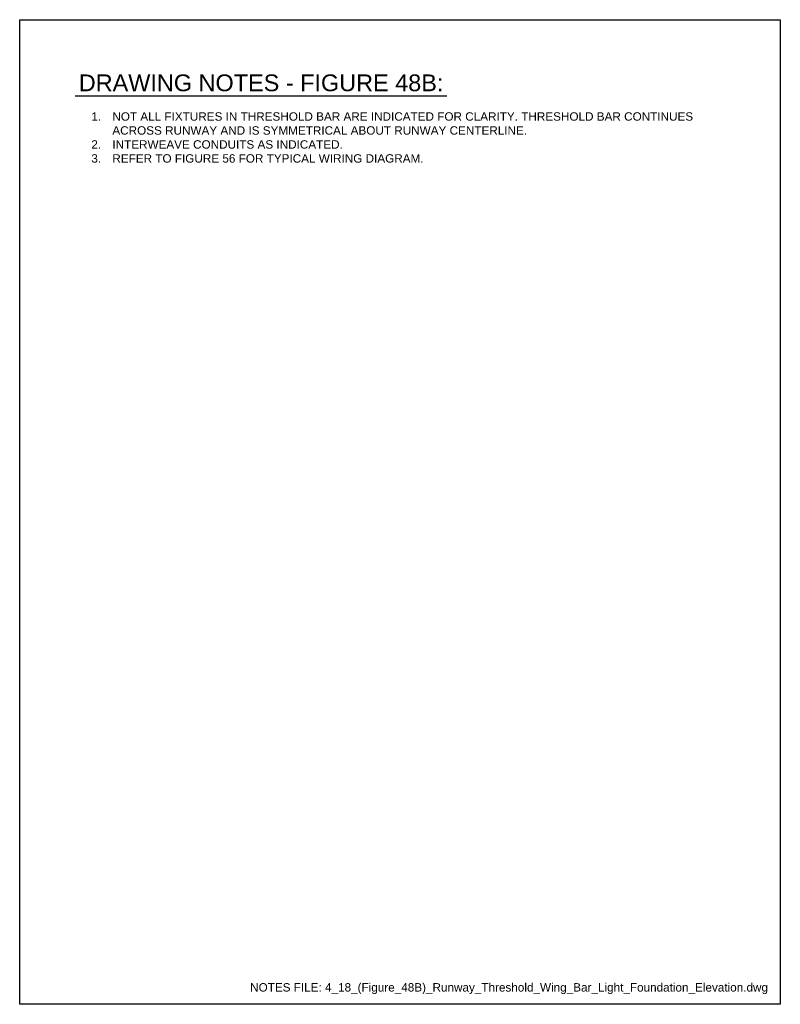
# Model space of a CAD drawing. Header units: inches. Extents: x 0 to 21.3, y 0 to 11.
# Tile 7 of 7: x 12.8 to 21.3, y 0 to 11. Entities that reach past the tile are written whole.
import ezdxf
from ezdxf.enums import TextEntityAlignment as Align

# ---------------------------------------------------------------- set-up
doc = ezdxf.new("R2010")
doc.units = ezdxf.units.IN
doc.header["$LTSCALE"] = 0.5
doc.header["$MEASUREMENT"] = 0
doc.layers.add('G-ANNO-RDME', color=5, linetype='CONTINUOUS', lineweight=18)
doc.layers.add('G-ANNO-TEXT', color=7, linetype='CONTINUOUS')
doc.layers.add('G-ANNO-TTLB', color=7, linetype='CONTINUOUS')
doc.styles.add('00-E-TITLE-1_1', font='arial.ttf', dxfattribs={"height": 0.1875})
doc.styles.add('01-E-BLDG-1_1', font='arial.ttf', dxfattribs={"height": 0.09375})

msp = doc.modelspace()

# ---------------------------------------------------------------- linework, layer by layer
at = {"layer": 'G-ANNO-TEXT', "linetype": 'Continuous', "lineweight": 30}
msp.add_line((13.3713, 10.14903), (17.52332, 10.14903), dxfattribs=at)
at = {"layer": 'G-ANNO-TTLB'}
msp.add_lwpolyline([(12.75, 11), (21.25, 11), (21.25, 0), (12.75, 0)], close=True, dxfattribs=at)

# ---------------------------------------------------------------- texts
at = {"layer": 'G-ANNO-RDME', "insert": (21.11242, 0.11416), "char_height": 0.09375, "width": 7.0264495, "attachment_point": 9, "style": '01-E-BLDG-1_1'}
msp.add_mtext('NOTES FILE: 4_18_(Figure_48B)_Runway_Threshold_Wing_Bar_Light_Foundation_Elevation.dwg', dxfattribs=at)
at = {"layer": 'G-ANNO-TEXT', "style": '00-E-TITLE-1_1'}
msp.add_text('DRAWING NOTES - FIGURE 48B:', height=0.1875, dxfattribs=at).set_placement((13.41045, 10.1447), align=Align.BOTTOM_LEFT)
at = {"layer": 'G-ANNO-TEXT', "insert": (13.41045, 9.96565), "char_height": 0.09375, "width": 7.4237884, "attachment_point": 1, "style": '01-E-BLDG-1_1'}
msp.add_mtext('\\pi-0.23438,l0.375;1.^INOT ALL FIXTURES IN THRESHOLD BAR ARE INDICATED FOR CLARITY. THRESHOLD BAR CONTINUES ACROSS RUNWAY AND IS SYMMETRICAL ABOUT RUNWAY CENTERLINE.{\\H1.1559x; }\\P2.^IINTERWEAVE CONDUITS AS INDICATED.{\\H1.7706x; }\\P3.^IREFER TO FIGURE 56 FOR TYPICAL WIRING DIAGRAM.{\\H1.5657x; }', dxfattribs=at)

doc.saveas('drawing.dxf')
